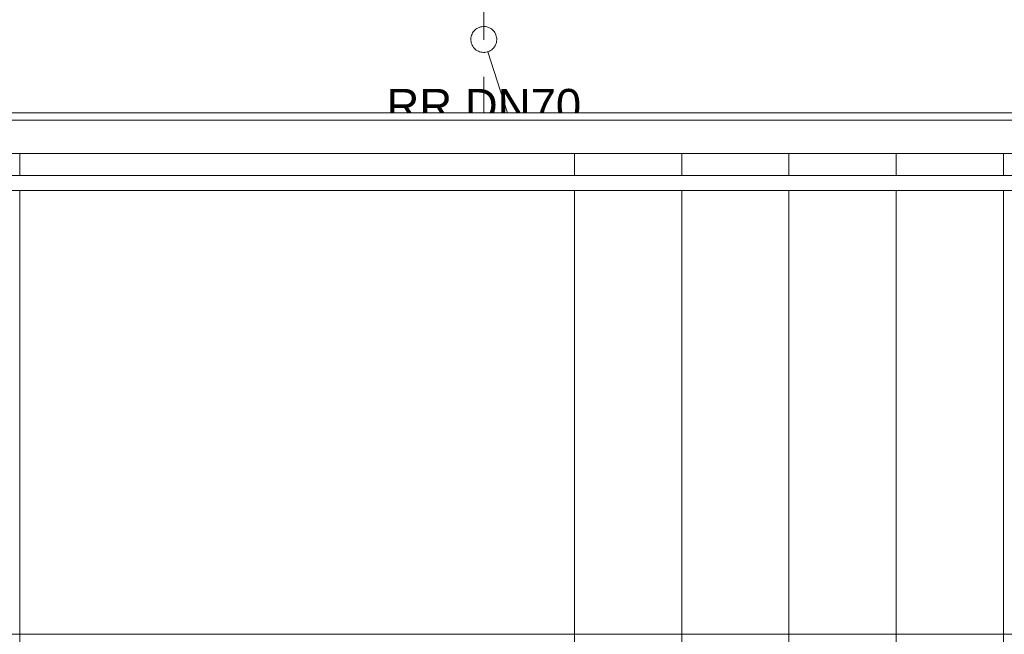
# Model space of a CAD drawing. Header units: metres. Extents: x -180 to 4, y -47 to 4.
# Tile 11 of 256: x -169.08 to -166.41, y -41.55 to -39.89. Entities that reach past the tile are written whole.
import ezdxf

# ---------------------------------------------------------------- set-up
doc = ezdxf.new("R2010")
doc.units = ezdxf.units.M
doc.header["$LTSCALE"] = 0.05
doc.header["$PDMODE"] = 1
doc.header["$PDSIZE"] = -2
for name, pattern in [('9201', [3, 2, -1]), ('Dash Style-1', [1.999894, 0.999947, -0.999947]), ('ISO-02 Strichlinie', [3.81, 3.048, -0.762]), ('Linienart-1', [2.116328, 1.058164, -1.058164]), ('Linienart-53', [5.291531, 3.175, -1.058062, 0.352704, -0.705764])]:
    doc.linetypes.add(name, pattern=pattern)
for name, color, linetype, lineweight, true_color in [('30 -35 Decken- 2.2 Treppen Außen', 7, 'Continuous', 9, 0x009999), ('30 -36 Dächer- 4 Dachbekleidungen', 7, 'Continuous', 9, 0xccccff), ('70 -72 Beschriftung- 1 Beschriftung allgemein', 7, 'Continuous', 9, 0xff6633), ('70 -72 Beschriftung- 7 Detailverweise', 7, 'Continuous', 9, 0x00dd00)]:
    doc.layers.add(name, color=color, linetype=linetype, lineweight=lineweight, true_color=true_color)
for name, color, linetype, lineweight in [('40 -41 Abwasser_Wasser_Gas- 2 Wasser-1', 7, 'Continuous', 15), ('70 -71 Achsen- 1 Gebäudeachsen', 7, 'Linienart-53', 18), ('70 -72 Beschriftung- 5 Höhenkoten', 7, 'Continuous', 15), ('Keine', 7, 'Continuous', 9)]:
    doc.layers.add(name, color=color, linetype=linetype, lineweight=lineweight)
doc.styles.add('Arial', font='arial.ttf')

# ---------------------------------------------------------------- blocks, each defined once
blk = doc.blocks.new('Gruppe-59')
at = {"layer": '70 -72 Beschriftung- 1 Beschriftung allgemein', "insert": (-167.821, -40.0727), "char_height": 0.0881, "attachment_point": 2, "line_spacing_factor": 0.969685, "style": 'Arial'}
blk.add_mtext('RR DN70', dxfattribs=at)
at = {"color": 255}
blk.add_wipeout([(-167.8513, -39.9215), (-167.8494, -39.9186), (-167.8473, -39.916), (-167.8449, -39.9135), (-167.8423, -39.9113), (-167.8395, -39.9093), (-167.8365, -39.9076), (-167.8333, -39.9063), (-167.8301, -39.9052), (-167.8267, -39.9045), (-167.8233, -39.9041), (-167.8199, -39.9041), (-167.8164, -39.9043), (-167.8131, -39.9049), (-167.8097, -39.9059), (-167.8066, -39.9072), (-167.8035, -39.9087), (-167.8006, -39.9106), (-167.7979, -39.9127), (-167.7955, -39.9151), (-167.7932, -39.9177), (-167.7913, -39.9206), (-167.7896, -39.9236), (-167.7882, -39.9267), (-167.7872, -39.93), (-167.7865, -39.9333), (-167.7861, -39.9367), (-167.786, -39.9402), (-167.7863, -39.9436), (-167.7869, -39.947), (-167.7879, -39.9503), (-167.7891, -39.9535), (-167.7907, -39.9565), (-167.7926, -39.9594), (-167.7947, -39.9621), (-167.7971, -39.9646), (-167.7997, -39.9668), (-167.8025, -39.9688), (-167.8055, -39.9704), (-167.8087, -39.9718), (-167.8119, -39.9728), (-167.8153, -39.9736), (-167.8187, -39.974), (-167.8221, -39.974), (-167.8256, -39.9737), (-167.8289, -39.9731), (-167.8323, -39.9722), (-167.8354, -39.9709), (-167.8385, -39.9693), (-167.8414, -39.9675), (-167.8441, -39.9653), (-167.8465, -39.963), (-167.8488, -39.9603), (-167.8507, -39.9575), (-167.8524, -39.9545), (-167.8538, -39.9514), (-167.8548, -39.9481), (-167.8555, -39.9447), (-167.8559, -39.9413), (-167.856, -39.9379), (-167.8557, -39.9345), (-167.8551, -39.9311), (-167.8541, -39.9278), (-167.8529, -39.9246)], dxfattribs=at).dxf.layer = '40 -41 Abwasser_Wasser_Gas- 2 Wasser-1'
at = {"layer": '40 -41 Abwasser_Wasser_Gas- 2 Wasser-1', "flags": 128}
blk.add_lwpolyline([(-167.8513, -39.9215), (-167.8494, -39.9186), (-167.8473, -39.916), (-167.8449, -39.9135), (-167.8423, -39.9113), (-167.8395, -39.9093), (-167.8365, -39.9076), (-167.8333, -39.9063), (-167.8301, -39.9052), (-167.8267, -39.9045), (-167.8233, -39.9041), (-167.8199, -39.9041), (-167.8164, -39.9043), (-167.8131, -39.9049), (-167.8097, -39.9059), (-167.8066, -39.9072), (-167.8035, -39.9087), (-167.8006, -39.9106), (-167.7979, -39.9127), (-167.7955, -39.9151), (-167.7932, -39.9177), (-167.7913, -39.9206), (-167.7896, -39.9236), (-167.7882, -39.9267), (-167.7872, -39.93), (-167.7865, -39.9333), (-167.7861, -39.9367), (-167.786, -39.9402), (-167.7863, -39.9436), (-167.7869, -39.947), (-167.7879, -39.9503), (-167.7891, -39.9535), (-167.7907, -39.9565), (-167.7926, -39.9594), (-167.7947, -39.9621), (-167.7971, -39.9646), (-167.7997, -39.9668), (-167.8025, -39.9688), (-167.8055, -39.9704), (-167.8087, -39.9718), (-167.8119, -39.9728), (-167.8153, -39.9736), (-167.8187, -39.974), (-167.8221, -39.974), (-167.8256, -39.9737), (-167.8289, -39.9731), (-167.8323, -39.9722), (-167.8354, -39.9709), (-167.8385, -39.9693), (-167.8414, -39.9675), (-167.8441, -39.9653), (-167.8465, -39.963), (-167.8488, -39.9603), (-167.8507, -39.9575), (-167.8524, -39.9545), (-167.8538, -39.9514), (-167.8548, -39.9481), (-167.8555, -39.9447), (-167.8559, -39.9413), (-167.856, -39.9379), (-167.8557, -39.9345), (-167.8551, -39.9311), (-167.8541, -39.9278), (-167.8529, -39.9246)], close=True, dxfattribs=at)
blk = doc.blocks.new('Gruppe-66')
at = {"layer": '40 -41 Abwasser_Wasser_Gas- 2 Wasser-1', "color": 7}
blk.add_blockref('Gruppe-59', (0, 0), dxfattribs=at)
blk = doc.blocks.new('Gruppe-67')
at = {"layer": '70 -72 Beschriftung- 1 Beschriftung allgemein', "color": 7}
blk.add_blockref('Gruppe-66', (0, 0), dxfattribs=at)
blk = doc.blocks.new('Gruppe-103')
at = {"layer": '70 -72 Beschriftung- 7 Detailverweise'}
blk.add_line((0.935, 0), (0.335, 0), dxfattribs=at)
at = {"layer": '70 -72 Beschriftung- 7 Detailverweise', "flags": 128}
blk.add_lwpolyline([(0.935, 0), (0.9336, -0.0294), (0.9292, -0.0585), (0.9221, -0.0871), (0.9122, -0.1148), (0.8996, -0.1414), (0.8844, -0.1667), (0.8669, -0.1903), (0.8471, -0.2121), (0.8253, -0.2319), (0.8017, -0.2494), (0.7764, -0.2646), (0.7498, -0.2772), (0.7221, -0.2871), (0.6935, -0.2942), (0.6644, -0.2986), (0.635, -0.3), (0.6056, -0.2986), (0.5765, -0.2942), (0.5479, -0.2871), (0.5202, -0.2772), (0.4936, -0.2646), (0.4683, -0.2494), (0.4447, -0.2319), (0.4229, -0.2121), (0.4031, -0.1903), (0.3856, -0.1667), (0.3704, -0.1414), (0.3578, -0.1148), (0.3479, -0.0871), (0.3408, -0.0585), (0.3364, -0.0294), (0.335, 0), (0.3364, 0.0294), (0.3408, 0.0585), (0.3479, 0.0871), (0.3578, 0.1148), (0.3704, 0.1414), (0.3856, 0.1667), (0.4031, 0.1903), (0.4229, 0.2121), (0.4447, 0.2319), (0.4683, 0.2494), (0.4936, 0.2646), (0.5202, 0.2772), (0.5479, 0.2871), (0.5765, 0.2942), (0.6056, 0.2986), (0.635, 0.3), (0.6644, 0.2986), (0.6935, 0.2942), (0.7221, 0.2871), (0.7498, 0.2772), (0.7764, 0.2646), (0.8017, 0.2494), (0.8253, 0.2319), (0.8471, 0.2121), (0.8669, 0.1903), (0.8844, 0.1667), (0.8996, 0.1414), (0.9122, 0.1148), (0.9221, 0.0871), (0.9292, 0.0585), (0.9336, 0.0294)], close=True, dxfattribs=at)
at = {"layer": '70 -72 Beschriftung- 7 Detailverweise'}
blk.add_point((0.635, 0), dxfattribs=at)
at = {"layer": '70 -72 Beschriftung- 7 Detailverweise', "line_spacing_factor": 0.96878, "style": 'Arial'}
for s, insert, char_height, attachment_point in [('D', (0.635, 0.0046), 0.1007, 8), ('DA_011', (0.635, -0.0267), 0.10069, 2)]:
    blk.add_mtext(s, dxfattribs=dict(at, insert=insert, char_height=char_height, attachment_point=attachment_point))
blk = doc.blocks.new('Referenzmarkierung-21')
at = {"layer": '70 -72 Beschriftung- 7 Detailverweise', "transparency": 33554687}
for q in [(-0.2566, 0.7972), (0.635, 0)]:
    blk.add_line((0, 0), q, dxfattribs=at)
at = {"layer": '70 -72 Beschriftung- 7 Detailverweise', "color": 7, "transparency": 33554687}
blk.add_blockref('Gruppe-103', (0, 0), dxfattribs=at)
blk = doc.blocks.new('Gruppe-198')
at = {"layer": '70 -72 Beschriftung- 7 Detailverweise', "transparency": 33554687}
blk.add_line((-167.5536, -40.7696), (-166.9186, -40.7696), dxfattribs=at)
at = {"layer": '70 -72 Beschriftung- 7 Detailverweise'}
blk.add_line((-166.6186, -40.7696), (-167.2186, -40.7696), dxfattribs=at)
at = {"layer": '70 -72 Beschriftung- 7 Detailverweise', "flags": 128}
blk.add_lwpolyline([(-166.6186, -40.7696), (-166.6201, -40.799), (-166.6244, -40.8281), (-166.6316, -40.8567), (-166.6415, -40.8844), (-166.6541, -40.911), (-166.6692, -40.9362), (-166.6867, -40.9599), (-166.7065, -40.9817), (-166.7283, -41.0015), (-166.752, -41.019), (-166.7772, -41.0341), (-166.8038, -41.0467), (-166.8316, -41.0566), (-166.8601, -41.0638), (-166.8892, -41.0681), (-166.9186, -41.0696), (-166.9481, -41.0681), (-166.9772, -41.0638), (-167.0057, -41.0566), (-167.0335, -41.0467), (-167.0601, -41.0341), (-167.0853, -41.019), (-167.109, -41.0015), (-167.1308, -40.9817), (-167.1505, -40.9599), (-167.1681, -40.9362), (-167.1832, -40.911), (-167.1958, -40.8844), (-167.2057, -40.8567), (-167.2129, -40.8281), (-167.2172, -40.799), (-167.2186, -40.7696), (-167.2172, -40.7402), (-167.2129, -40.711), (-167.2057, -40.6825), (-167.1958, -40.6548), (-167.1832, -40.6281), (-167.1681, -40.6029), (-167.1505, -40.5792), (-167.1308, -40.5574), (-167.109, -40.5377), (-167.0853, -40.5201), (-167.0601, -40.505), (-167.0335, -40.4924), (-167.0057, -40.4825), (-166.9772, -40.4753), (-166.9481, -40.471), (-166.9186, -40.4696), (-166.8892, -40.471), (-166.8601, -40.4753), (-166.8316, -40.4825), (-166.8038, -40.4924), (-166.7772, -40.505), (-166.752, -40.5201), (-166.7283, -40.5377), (-166.7065, -40.5574), (-166.6867, -40.5792), (-166.6692, -40.6029), (-166.6541, -40.6281), (-166.6415, -40.6548), (-166.6316, -40.6825), (-166.6244, -40.711), (-166.6201, -40.7402)], close=True, dxfattribs=at)
at = {"layer": '70 -72 Beschriftung- 7 Detailverweise'}
blk.add_point((-166.9186, -40.7696), dxfattribs=at)
at = {"layer": '70 -72 Beschriftung- 7 Detailverweise', "line_spacing_factor": 0.96878, "style": 'Arial'}
for s, insert, char_height, attachment_point in [('D', (-166.9186, -40.765), 0.1007, 8), ('DA_011', (-166.9186, -40.7962), 0.10069, 2)]:
    blk.add_mtext(s, dxfattribs=dict(at, insert=insert, char_height=char_height, attachment_point=attachment_point))
at = {"color": 255}
blk.add_wipeout([(-173.236, -40.347), (-172.846, -40.347), (-172.846, -40.307), (-173.196, -40.307), (-173.196, -39.702), (-160.641, -39.702), (-160.641, -39.662), (-173.236, -39.662)], dxfattribs=at).dxf.layer = '30 -36 Dächer- 4 Dachbekleidungen'
blk.add_wipeout([(-173.136, -40.247), (-172.846, -40.247), (-172.846, -40.157), (-173.046, -40.157), (-173.046, -39.852), (-160.641, -39.852), (-160.641, -39.762), (-173.136, -39.762)], dxfattribs=at).dxf.layer = '30 -36 Dächer- 4 Dachbekleidungen'
at = {"layer": '70 -72 Beschriftung- 7 Detailverweise', "transparency": 33554687}
blk.add_line((-167.5536, -40.7696), (-167.8103, -39.9724), dxfattribs=at)
at = {"layer": '70 -72 Beschriftung- 7 Detailverweise'}
blk.add_blockref('Referenzmarkierung-21', (-167.5536, -40.7696), dxfattribs=at)
blk = doc.blocks.new('Gruppe-1441')
at = {"layer": '70 -72 Beschriftung- 5 Höhenkoten', "linetype": 'Continuous', "lineweight": 0}
h = blk.add_hatch(color=7, dxfattribs=at)
edge = h.paths.add_edge_path()
edge.add_arc((-168.8922, -41.14), 0.07, 90, 180)
edge.add_line((-168.9622, -41.14), (-168.8922, -41.14))
edge.add_line((-168.8922, -41.14), (-168.8922, -41.07))
at = {"layer": '70 -72 Beschriftung- 5 Höhenkoten'}
blk.add_line((-168.8922, -41.24), (-168.8922, -41.04), dxfattribs=at)
at = {"layer": '70 -72 Beschriftung- 5 Höhenkoten', "flags": 128}
for points in [[(-168.8922, -41.07, 0.414214), (-168.9622, -41.14), (-168.8922, -41.14)], [(-168.9622, -41.14, 0.414214), (-168.8922, -41.21), (-168.8922, -41.14)]]:
    blk.add_lwpolyline(points, format="xyb", close=True, dxfattribs=at)
at = {"color": 255, "linetype": 'Continuous'}
blk.add_wipeout([(-168.8222, -41.14), (-167.9135, -41.14), (-167.9135, -40.9777), (-168.8222, -40.9777)], dxfattribs=at).dxf.layer = '70 -72 Beschriftung- 5 Höhenkoten'
at = {"layer": '70 -72 Beschriftung- 5 Höhenkoten', "linetype": 'Continuous', "lineweight": 0}
h = blk.add_hatch(color=7, dxfattribs=at)
edge = h.paths.add_edge_path()
edge.add_arc((-168.8922, -41.14), 0.07, 270, 360)
edge.add_line((-168.8222, -41.14), (-168.8922, -41.14))
edge.add_line((-168.8922, -41.14), (-168.8922, -41.21))
at = {"layer": '70 -72 Beschriftung- 5 Höhenkoten'}
blk.add_line((-168.9922, -41.14), (-167.8145, -41.14), dxfattribs=at)
at = {"layer": '70 -72 Beschriftung- 5 Höhenkoten', "flags": 128}
for points in [[(-168.8222, -41.14, 0.414214), (-168.8922, -41.07), (-168.8922, -41.14)], [(-168.8922, -41.21, 0.414214), (-168.8222, -41.14), (-168.8922, -41.14)]]:
    blk.add_lwpolyline(points, format="xyb", close=True, dxfattribs=at)
at = {"layer": '70 -72 Beschriftung- 5 Höhenkoten', "insert": (-168.8222, -41.0044), "char_height": 0.100689, "attachment_point": 1, "line_spacing_factor": 0.96878, "style": 'Arial'}
blk.add_mtext('OK FFB +2,38', dxfattribs=at)
blk = doc.blocks.new('Gruppe-1834')
at = {"color": 255, "lineweight": 5}
blk.add_wipeout([(-166.126, -40.247), (-166.416, -40.247), (-166.416, -42.847), (-166.126, -42.847)], dxfattribs=at).dxf.layer = '30 -35 Decken- 2.2 Treppen Außen'
blk.add_wipeout([(-166.416, -40.247), (-166.706, -40.247), (-166.706, -42.847), (-166.416, -42.847)], dxfattribs=at).dxf.layer = '30 -35 Decken- 2.2 Treppen Außen'
blk.add_wipeout([(-166.706, -40.247), (-166.996, -40.247), (-166.996, -42.847), (-166.706, -42.847)], dxfattribs=at).dxf.layer = '30 -35 Decken- 2.2 Treppen Außen'
blk.add_wipeout([(-166.996, -40.247), (-167.286, -40.247), (-167.286, -42.847), (-166.996, -42.847)], dxfattribs=at).dxf.layer = '30 -35 Decken- 2.2 Treppen Außen'
blk.add_wipeout([(-167.286, -40.247), (-167.576, -40.247), (-167.576, -42.847), (-167.286, -42.847)], dxfattribs=at).dxf.layer = '30 -35 Decken- 2.2 Treppen Außen'
blk = doc.blocks.new('Gruppe-1835')
at = {"color": 255, "lineweight": 5}
blk.add_wipeout([(-167.576, -40.247), (-169.076, -40.247), (-169.076, -42.847), (-167.576, -42.847)], dxfattribs=at).dxf.layer = '30 -35 Decken- 2.2 Treppen Außen'
blk = doc.blocks.new('Gruppe-1837')
at = {"layer": '30 -35 Decken- 2.2 Treppen Außen', "color": 7}
for p, q in [((-167.286, -40.247), (-167.286, -42.847)), ((-166.996, -40.247), (-166.996, -42.847)), ((-166.706, -40.247), (-166.706, -42.847)), ((-166.416, -40.247), (-166.416, -42.847))]:
    blk.add_line(p, q, dxfattribs=at)
at = {"layer": '30 -35 Decken- 2.2 Treppen Außen', "color": 7, "flags": 128}
for points in [[(-167.286, -40.247), (-167.576, -40.247)], [(-166.996, -40.247), (-167.286, -40.247)], [(-166.706, -40.247), (-166.996, -40.247)], [(-166.416, -40.247), (-166.706, -40.247)], [(-166.126, -40.247), (-166.416, -40.247)]]:
    blk.add_lwpolyline(points, dxfattribs=at)
blk = doc.blocks.new('Gruppe-1838')
at = {"layer": '30 -35 Decken- 2.2 Treppen Außen', "color": 7}
blk.add_line((-167.576, -40.247), (-167.576, -42.847), dxfattribs=at)
at = {"layer": '30 -35 Decken- 2.2 Treppen Außen', "color": 7, "flags": 128}
for points in [[(-167.576, -40.247), (-169.076, -40.247)], [(-167.576, -42.847), (-169.076, -42.847)]]:
    blk.add_lwpolyline(points, dxfattribs=at)
blk = doc.blocks.new('Gruppe-1839')
at = {"layer": '30 -35 Decken- 2.2 Treppen Außen', "color": 7}
blk.add_line((-169.076, -40.247), (-169.076, -42.847), dxfattribs=at)
at = {"layer": '30 -35 Decken- 2.2 Treppen Außen', "color": 7, "flags": 128}
blk.add_lwpolyline([(-169.076, -40.247), (-169.366, -40.247)], dxfattribs=at)
blk = doc.blocks.new('Gruppe-1841')
at = {"color": 255}
blk.add_wipeout([(-172.846, -40.247), (-163.806, -40.247), (-163.806, -40.137), (-172.846, -40.137)], dxfattribs=at).dxf.layer = '30 -35 Decken- 2.2 Treppen Außen'
at = {"layer": '30 -35 Decken- 2.2 Treppen Außen', "color": 7, "flags": 128}
blk.add_lwpolyline([(-172.846, -40.247), (-163.806, -40.247), (-163.806, -40.137), (-172.846, -40.137)], close=True, dxfattribs=at)
blk = doc.blocks.new('Gruppe-1844')
at = {"color": 255}
blk.add_wipeout([(-163.806, -40.347), (-172.846, -40.347), (-172.846, -40.307), (-163.806, -40.307)], dxfattribs=at).dxf.layer = '30 -35 Decken- 2.2 Treppen Außen'
at = {"layer": '30 -35 Decken- 2.2 Treppen Außen', "color": 7, "flags": 128}
blk.add_lwpolyline([(-163.806, -40.347), (-172.846, -40.347), (-172.846, -40.307), (-163.806, -40.307)], close=True, dxfattribs=at)
blk = doc.blocks.new('Gruppe-1845')
at = {"color": 255}
blk.add_wipeout([(-163.806, -40.247), (-172.846, -40.247), (-172.846, -40.157), (-163.806, -40.157)], dxfattribs=at).dxf.layer = '30 -35 Decken- 2.2 Treppen Außen'
at = {"layer": '30 -35 Decken- 2.2 Treppen Außen', "color": 7, "flags": 128}
blk.add_lwpolyline([(-163.806, -40.247), (-172.846, -40.247), (-172.846, -40.157), (-163.806, -40.157)], close=True, dxfattribs=at)
blk = doc.blocks.new('Gruppe-1849')
at = {"layer": '30 -35 Decken- 2.2 Treppen Außen', "color": 7}
blk.add_blockref('Gruppe-1834', (0, 0), dxfattribs=at)
blk.add_blockref('Gruppe-1835', (0, 0), dxfattribs=at)
for name in ['Gruppe-1839', 'Gruppe-1838', 'Gruppe-1837']:
    blk.add_blockref(name, (0, 0), dxfattribs=at)
blk.add_blockref('Gruppe-1841', (0, 0), dxfattribs=at)
for name in ['Gruppe-1845', 'Gruppe-1844']:
    blk.add_blockref(name, (0, 0), dxfattribs=at)
blk = doc.blocks.new('Gruppe-1850')
at = {"layer": '30 -35 Decken- 2.2 Treppen Außen', "color": 7, "transparency": 33554687}
blk.add_blockref('Gruppe-1849', (0, 0), dxfattribs=at)
blk = doc.blocks.new('Gruppe-1851')
at = {"layer": '30 -35 Decken- 2.2 Treppen Außen', "color": 7, "transparency": 33554687}
blk.add_blockref('Gruppe-1850', (0, 0), dxfattribs=at)
at = {"layer": '30 -35 Decken- 2.2 Treppen Außen', "color": 0, "flags": 1}
for tag in ['prm0_value', 'prm1_value', 'prm2_value', 'prm3_value', 'prm4_value', 'prm5_value', 'prm6_value', 'prm7_value', 'prm8_value', 'IFC_UUID', 'instanceID', 'prm0_name', 'prm0_type', 'prm1_name', 'prm1_type', 'prm2_name', 'prm2_type', 'prm3_name', 'prm3_type', 'prm4_name', 'prm4_type', 'prm5_name', 'prm5_type', 'prm6_name', 'prm6_type', 'prm7_name', 'prm7_type', 'prm8_name', 'prm8_type']:
    blk.add_attdef(tag, (-172.9927, -42.957), '', height=0.00018, dxfattribs=at)
blk = doc.blocks.new('_Dach_2D (2D)')
at = {"layer": '70 -72 Beschriftung- 1 Beschriftung allgemein', "color": 7}
blk.add_blockref('Gruppe-67', (0, 0), dxfattribs=at)
blk.add_blockref('Gruppe-198', (0, 0), dxfattribs=at)
blk.add_blockref('Gruppe-1441', (0, 0), dxfattribs=at)
at = {"layer": '30 -35 Decken- 2.2 Treppen Außen', "transparency": 33554687}
blk.add_blockref('Gruppe-1851', (0, 0), dxfattribs=at)
blk = doc.blocks.new('_Achsen (3D)')
at = {"layer": '70 -71 Achsen- 1 Gebäudeachsen', "transparency": 33554687}
blk.add_line((-167.821, 3.8), (-167.821, -46.172), dxfattribs=at)
blk = doc.blocks.new('Gruppe-2142')
at = {"color": 255, "linetype": '9201', "lineweight": 5, "transparency": 33554508}
blk.add_wipeout([(-165.256, -40.8649), (-165.1247, -40.247), (-165.256, -40.247)], dxfattribs=at).dxf.layer = '30 -35 Decken- 2.2 Treppen Außen'
blk.add_wipeout([(-165.546, -42.2292), (-165.256, -40.8649), (-165.256, -40.247), (-165.546, -40.247)], dxfattribs=at).dxf.layer = '30 -35 Decken- 2.2 Treppen Außen'
blk.add_wipeout([(-165.836, -42.847), (-165.6773, -42.847), (-165.546, -42.2292), (-165.546, -40.247), (-165.836, -40.247)], dxfattribs=at).dxf.layer = '30 -35 Decken- 2.2 Treppen Außen'
blk.add_wipeout([(-165.836, -40.247), (-166.126, -40.247), (-166.126, -42.847), (-165.836, -42.847)], dxfattribs=at).dxf.layer = '30 -35 Decken- 2.2 Treppen Außen'
blk.add_wipeout([(-166.126, -40.247), (-166.416, -40.247), (-166.416, -42.847), (-166.126, -42.847)], dxfattribs=at).dxf.layer = '30 -35 Decken- 2.2 Treppen Außen'
blk.add_wipeout([(-166.416, -40.247), (-166.706, -40.247), (-166.706, -42.847), (-166.416, -42.847)], dxfattribs=at).dxf.layer = '30 -35 Decken- 2.2 Treppen Außen'
blk.add_wipeout([(-166.706, -40.247), (-166.996, -40.247), (-166.996, -42.847), (-166.706, -42.847)], dxfattribs=at).dxf.layer = '30 -35 Decken- 2.2 Treppen Außen'
blk.add_wipeout([(-166.996, -40.247), (-167.286, -40.247), (-167.286, -42.847), (-166.996, -42.847)], dxfattribs=at).dxf.layer = '30 -35 Decken- 2.2 Treppen Außen'
blk.add_wipeout([(-167.286, -40.247), (-167.576, -40.247), (-167.576, -42.847), (-167.286, -42.847)], dxfattribs=at).dxf.layer = '30 -35 Decken- 2.2 Treppen Außen'
blk = doc.blocks.new('Gruppe-2143')
at = {"color": 255, "linetype": '9201', "lineweight": 5, "transparency": 33554508}
blk.add_wipeout([(-167.576, -40.247), (-169.076, -40.247), (-169.076, -42.847), (-167.576, -42.847)], dxfattribs=at).dxf.layer = '30 -35 Decken- 2.2 Treppen Außen'
blk = doc.blocks.new('Gruppe-2146')
at = {"layer": '30 -35 Decken- 2.2 Treppen Außen', "linetype": '9201', "lineweight": 9, "transparency": 33554508}
for p, q in [((-167.286, -40.247), (-167.286, -42.847)), ((-166.996, -40.247), (-166.996, -42.847)), ((-166.706, -40.247), (-166.706, -42.847)), ((-166.416, -40.247), (-166.416, -42.847)), ((-166.126, -40.247), (-166.126, -42.847)), ((-165.836, -40.247), (-165.836, -42.847)), ((-165.836, -40.247), (-165.836, -42.847)), ((-165.546, -40.247), (-165.546, -42.2292)), ((-165.256, -40.247), (-165.256, -40.8649))]:
    blk.add_line(p, q, dxfattribs=at)
at = {"layer": '30 -35 Decken- 2.2 Treppen Außen', "linetype": '9201', "lineweight": 9, "transparency": 33554508, "flags": 128}
for points in [[(-167.286, -40.247), (-167.576, -40.247)], [(-166.996, -40.247), (-167.286, -40.247)], [(-166.706, -40.247), (-166.996, -40.247)], [(-166.416, -40.247), (-166.706, -40.247)], [(-166.126, -40.247), (-166.416, -40.247)], [(-165.836, -40.247), (-166.126, -40.247)], [(-165.546, -40.247), (-165.836, -40.247)], [(-165.256, -40.247), (-165.546, -40.247)], [(-165.1247, -40.247), (-165.256, -40.247)], [(-167.286, -42.847), (-167.576, -42.847)], [(-166.996, -42.847), (-167.286, -42.847)], [(-166.706, -42.847), (-166.996, -42.847)], [(-166.416, -42.847), (-166.706, -42.847)], [(-166.126, -42.847), (-166.416, -42.847)], [(-165.836, -42.847), (-166.126, -42.847)], [(-165.836, -42.847), (-165.6773, -42.847)]]:
    blk.add_lwpolyline(points, dxfattribs=at)
blk = doc.blocks.new('Gruppe-2147')
at = {"layer": '30 -35 Decken- 2.2 Treppen Außen', "linetype": '9201', "lineweight": 9, "transparency": 33554508}
blk.add_line((-167.576, -40.247), (-167.576, -42.847), dxfattribs=at)
at = {"layer": '30 -35 Decken- 2.2 Treppen Außen', "linetype": '9201', "lineweight": 9, "transparency": 33554508, "flags": 128}
for points in [[(-167.576, -40.247), (-169.076, -40.247)], [(-167.576, -42.847), (-169.076, -42.847)]]:
    blk.add_lwpolyline(points, dxfattribs=at)
blk = doc.blocks.new('Gruppe-2148')
at = {"layer": '30 -35 Decken- 2.2 Treppen Außen', "linetype": '9201', "lineweight": 9, "transparency": 33554508}
blk.add_line((-169.076, -40.247), (-169.076, -42.847), dxfattribs=at)
at = {"layer": '30 -35 Decken- 2.2 Treppen Außen', "linetype": '9201', "lineweight": 9, "transparency": 33554508, "flags": 128}
blk.add_lwpolyline([(-169.076, -40.247), (-169.366, -40.247)], dxfattribs=at)
blk = doc.blocks.new('Gruppe-2151')
at = {"layer": '30 -35 Decken- 2.2 Treppen Außen', "linetype": 'ISO-02 Strichlinie', "lineweight": 9, "transparency": 33554508, "flags": 128}
blk.add_lwpolyline([(-165.401, -41.547), (-172.846, -41.547)], dxfattribs=at)
blk = doc.blocks.new('Gruppe-2153')
at = {"layer": '30 -35 Decken- 2.2 Treppen Außen', "linetype": 'Dash Style-1', "lineweight": 9, "transparency": 33554508, "flags": 128}
blk.add_lwpolyline([(-165.1013, -40.137), (-172.846, -40.137), (-172.846, -40.247), (-165.1247, -40.247)], dxfattribs=at)
blk = doc.blocks.new('Gruppe-2159')
at = {"color": 255, "linetype": 'Linienart-1'}
blk.add_wipeout([(-165.1374, -40.307), (-172.846, -40.307), (-172.846, -40.347), (-165.1459, -40.347)], dxfattribs=at).dxf.layer = '30 -35 Decken- 2.2 Treppen Außen'
at = {"layer": '30 -35 Decken- 2.2 Treppen Außen', "linetype": 'Linienart-1', "flags": 128}
blk.add_lwpolyline([(-165.1374, -40.307), (-172.846, -40.307), (-172.846, -40.347), (-165.1459, -40.347)], dxfattribs=at)
blk = doc.blocks.new('Gruppe-2161')
at = {"color": 255, "linetype": 'Linienart-1'}
blk.add_wipeout([(-165.1055, -40.157), (-172.846, -40.157), (-172.846, -40.247), (-165.1247, -40.247)], dxfattribs=at).dxf.layer = '30 -35 Decken- 2.2 Treppen Außen'
at = {"layer": '30 -35 Decken- 2.2 Treppen Außen', "linetype": 'Linienart-1', "flags": 128}
blk.add_lwpolyline([(-165.1055, -40.157), (-172.846, -40.157), (-172.846, -40.247), (-165.1247, -40.247)], dxfattribs=at)
blk = doc.blocks.new('Gruppe-2168')
at = {"layer": '30 -35 Decken- 2.2 Treppen Außen', "transparency": 33554508}
blk.add_blockref('Gruppe-2142', (0, 0), dxfattribs=at)
blk.add_blockref('Gruppe-2143', (0, 0), dxfattribs=at)
for name in ['Gruppe-2148', 'Gruppe-2153', 'Gruppe-2147', 'Gruppe-2146', 'Gruppe-2151']:
    blk.add_blockref(name, (0, 0), dxfattribs=at)
at = {"layer": '30 -35 Decken- 2.2 Treppen Außen'}
for name in ['Gruppe-2161', 'Gruppe-2159']:
    blk.add_blockref(name, (0, 0), dxfattribs=at)
blk = doc.blocks.new('Gruppe-2169')
at = {"layer": '30 -35 Decken- 2.2 Treppen Außen', "color": 7, "transparency": 33554687}
blk.add_blockref('Gruppe-2168', (0, 0), dxfattribs=at)
blk = doc.blocks.new('Gruppe-2170')
at = {"layer": '30 -35 Decken- 2.2 Treppen Außen', "color": 7, "transparency": 33554687}
blk.add_blockref('Gruppe-2169', (0, 0), dxfattribs=at)
at = {"layer": '30 -35 Decken- 2.2 Treppen Außen', "color": 0, "flags": 1}
for tag in ['prm0_value', 'prm1_value', 'prm2_value', 'prm3_value', 'prm4_value', 'prm5_value', 'prm6_value', 'prm7_value', 'prm8_value', 'IFC_UUID', 'instanceID', 'prm0_name', 'prm0_type', 'prm1_name', 'prm1_type', 'prm2_name', 'prm2_type', 'prm3_name', 'prm3_type', 'prm4_name', 'prm4_type', 'prm5_name', 'prm5_type', 'prm6_name', 'prm6_type', 'prm7_name', 'prm7_type', 'prm8_name', 'prm8_type']:
    blk.add_attdef(tag, (-172.9927, -42.957), '', height=0.00018, dxfattribs=at)
blk = doc.blocks.new('_00-EG_Tragwerk (2D)')
at = {"layer": '30 -35 Decken- 2.2 Treppen Außen', "transparency": 33554687}
blk.add_blockref('Gruppe-2170', (0, 0), dxfattribs=at)
blk = doc.blocks.new('Gruppe-2335')
at = {"color": 255, "lineweight": 5}
blk.add_wipeout([(-166.126, -40.247), (-166.416, -40.247), (-166.416, -42.847), (-166.126, -42.847)], dxfattribs=at).dxf.layer = '30 -35 Decken- 2.2 Treppen Außen'
blk.add_wipeout([(-166.416, -40.247), (-166.706, -40.247), (-166.706, -42.847), (-166.416, -42.847)], dxfattribs=at).dxf.layer = '30 -35 Decken- 2.2 Treppen Außen'
blk.add_wipeout([(-166.706, -40.247), (-166.996, -40.247), (-166.996, -42.847), (-166.706, -42.847)], dxfattribs=at).dxf.layer = '30 -35 Decken- 2.2 Treppen Außen'
blk.add_wipeout([(-166.996, -40.247), (-167.286, -40.247), (-167.286, -42.847), (-166.996, -42.847)], dxfattribs=at).dxf.layer = '30 -35 Decken- 2.2 Treppen Außen'
blk.add_wipeout([(-167.286, -40.247), (-167.576, -40.247), (-167.576, -42.847), (-167.286, -42.847)], dxfattribs=at).dxf.layer = '30 -35 Decken- 2.2 Treppen Außen'
blk = doc.blocks.new('Gruppe-2336')
at = {"color": 255, "lineweight": 5}
blk.add_wipeout([(-167.576, -40.247), (-169.076, -40.247), (-169.076, -42.847), (-167.576, -42.847)], dxfattribs=at).dxf.layer = '30 -35 Decken- 2.2 Treppen Außen'
blk = doc.blocks.new('Gruppe-2338')
at = {"layer": '30 -35 Decken- 2.2 Treppen Außen'}
for p, q in [((-167.286, -40.247), (-167.286, -42.847)), ((-166.996, -40.247), (-166.996, -42.847)), ((-166.706, -40.247), (-166.706, -42.847)), ((-166.416, -40.247), (-166.416, -42.847))]:
    blk.add_line(p, q, dxfattribs=at)
at = {"layer": '30 -35 Decken- 2.2 Treppen Außen', "flags": 128}
for points in [[(-167.286, -40.247), (-167.576, -40.247)], [(-166.996, -40.247), (-167.286, -40.247)], [(-166.706, -40.247), (-166.996, -40.247)], [(-166.416, -40.247), (-166.706, -40.247)], [(-166.126, -40.247), (-166.416, -40.247)]]:
    blk.add_lwpolyline(points, dxfattribs=at)
blk = doc.blocks.new('Gruppe-2339')
at = {"layer": '30 -35 Decken- 2.2 Treppen Außen'}
blk.add_line((-167.576, -40.247), (-167.576, -42.847), dxfattribs=at)
at = {"layer": '30 -35 Decken- 2.2 Treppen Außen', "flags": 128}
for points in [[(-167.576, -40.247), (-169.076, -40.247)], [(-167.576, -42.847), (-169.076, -42.847)]]:
    blk.add_lwpolyline(points, dxfattribs=at)
blk = doc.blocks.new('Gruppe-2340')
at = {"layer": '30 -35 Decken- 2.2 Treppen Außen'}
blk.add_line((-169.076, -40.247), (-169.076, -42.847), dxfattribs=at)
at = {"layer": '30 -35 Decken- 2.2 Treppen Außen', "flags": 128}
blk.add_lwpolyline([(-169.076, -40.247), (-169.366, -40.247)], dxfattribs=at)
blk = doc.blocks.new('Gruppe-2341')
at = {"layer": '30 -35 Decken- 2.2 Treppen Außen', "flags": 128}
blk.add_lwpolyline([(-163.806, -41.547), (-172.846, -41.547)], dxfattribs=at)
blk = doc.blocks.new('Gruppe-2342')
at = {"color": 255}
blk.add_wipeout([(-172.846, -40.247), (-163.806, -40.247), (-163.806, -40.137), (-172.846, -40.137)], dxfattribs=at).dxf.layer = '30 -35 Decken- 2.2 Treppen Außen'
at = {"layer": '30 -35 Decken- 2.2 Treppen Außen', "flags": 128}
blk.add_lwpolyline([(-172.846, -40.247), (-163.806, -40.247), (-163.806, -40.137), (-172.846, -40.137)], close=True, dxfattribs=at)
blk = doc.blocks.new('Gruppe-2345')
at = {"color": 255}
blk.add_wipeout([(-163.806, -40.347), (-172.846, -40.347), (-172.846, -40.307), (-163.806, -40.307)], dxfattribs=at).dxf.layer = '30 -35 Decken- 2.2 Treppen Außen'
at = {"layer": '30 -35 Decken- 2.2 Treppen Außen', "flags": 128}
blk.add_lwpolyline([(-163.806, -40.347), (-172.846, -40.347), (-172.846, -40.307), (-163.806, -40.307)], close=True, dxfattribs=at)
blk = doc.blocks.new('Gruppe-2346')
at = {"color": 255}
blk.add_wipeout([(-163.806, -40.247), (-172.846, -40.247), (-172.846, -40.157), (-163.806, -40.157)], dxfattribs=at).dxf.layer = '30 -35 Decken- 2.2 Treppen Außen'
at = {"layer": '30 -35 Decken- 2.2 Treppen Außen', "flags": 128}
blk.add_lwpolyline([(-163.806, -40.247), (-172.846, -40.247), (-172.846, -40.157), (-163.806, -40.157)], close=True, dxfattribs=at)
blk = doc.blocks.new('Gruppe-2350')
at = {"layer": '30 -35 Decken- 2.2 Treppen Außen'}
blk.add_blockref('Gruppe-2335', (0, 0), dxfattribs=at)
blk.add_blockref('Gruppe-2336', (0, 0), dxfattribs=at)
for name in ['Gruppe-2340', 'Gruppe-2339', 'Gruppe-2338', 'Gruppe-2341']:
    blk.add_blockref(name, (0, 0), dxfattribs=at)
blk.add_blockref('Gruppe-2342', (0, 0), dxfattribs=at)
for name in ['Gruppe-2346', 'Gruppe-2345']:
    blk.add_blockref(name, (0, 0), dxfattribs=at)
blk = doc.blocks.new('Gruppe-2351')
at = {"layer": '30 -35 Decken- 2.2 Treppen Außen', "color": 7, "transparency": 33554687}
blk.add_blockref('Gruppe-2350', (0, 0), dxfattribs=at)
blk = doc.blocks.new('Gruppe-2352')
at = {"layer": '30 -35 Decken- 2.2 Treppen Außen', "color": 7, "transparency": 33554687}
blk.add_blockref('Gruppe-2351', (0, 0), dxfattribs=at)
at = {"layer": '30 -35 Decken- 2.2 Treppen Außen', "color": 0, "flags": 1}
for tag in ['IFC_UUID', 'instanceID']:
    blk.add_attdef(tag, (-172.9927, -42.957), '', height=0.00018, dxfattribs=at)
blk = doc.blocks.new('_01-OG1_Tragwerk (2D)')
at = {"layer": '30 -35 Decken- 2.2 Treppen Außen', "transparency": 33554687}
blk.add_blockref('Gruppe-2352', (0, 0), dxfattribs=at)

msp = doc.modelspace()

# ---------------------------------------------------------------- block references
at = {"layer": 'Keine', "color": 1}
msp.add_blockref('_Dach_2D (2D)', (0, 0), dxfattribs=at)

# ---------------------------------------------------------------- next in the draw order: block references
msp.add_blockref('_Achsen (3D)', (0, 0), dxfattribs=at)

# ---------------------------------------------------------------- next in the draw order: block references
at = {"layer": '70 -72 Beschriftung- 7 Detailverweise', "color": 1}
msp.add_blockref('_00-EG_Tragwerk (2D)', (0, 0), dxfattribs=at)

# ---------------------------------------------------------------- next in the draw order: block references
msp.add_blockref('_01-OG1_Tragwerk (2D)', (0, 0), dxfattribs=at)

doc.saveas('drawing.dxf')
